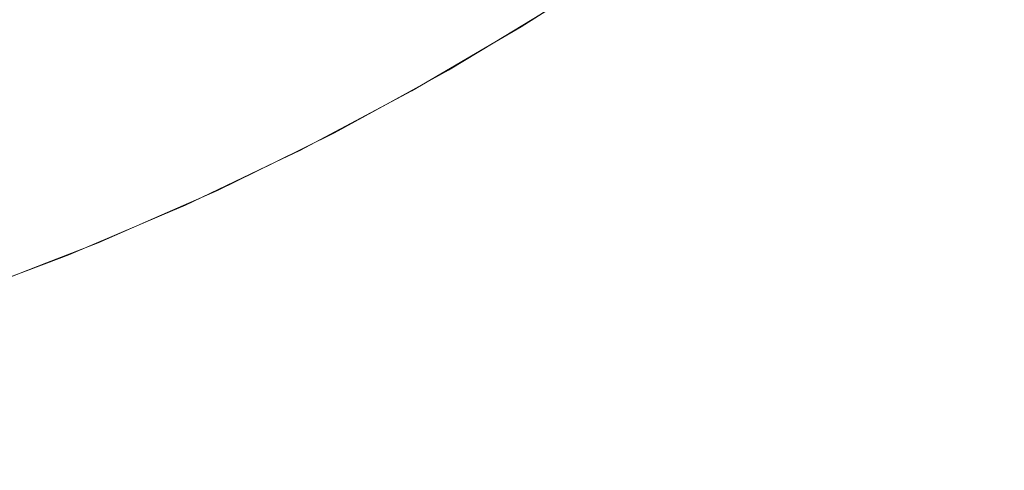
# Model space of a CAD drawing. Header units: centimetres. Extents: x -25.9 to 27.4, y -21.7 to -19.9.
# Tile 119 of 202: x 9.3838 to 9.4497, y -21.36 to -21.3298. Entities that reach past the tile are written whole.
import ezdxf

# ---------------------------------------------------------------- set-up
doc = ezdxf.new("R2010")
doc.units = ezdxf.units.CM
doc.header["$LTSCALE"] = 2.54
doc.layers.add('Lucido design-1', color=7, linetype='Continuous')

# ---------------------------------------------------------------- blocks, each defined once
blk = doc.blocks.new('Gruppo-5-1')
at = {"color": 7, "linetype": 'Continuous', "lineweight": 9}
blk.add_3dface([(-25.787481, -19.96, 876.421383), (-25.787481, -21.56, 876.421383), (27.312519, -21.56, 876.421383), (27.312519, -19.96, 876.421383)], dxfattribs=at)
for points, invisible_edges in [([(9.457098, -21.324274, 875.662968), (9.449996, -21.330262, 875.662968), (9.448549, -21.32847, 875.66631), (9.455576, -21.322545, 875.66631)], 15), ([(9.445919, -21.325213, 875.673249), (9.438787, -21.330726, 875.673249), (9.437672, -21.329218, 875.676835), (9.444741, -21.323754, 875.676835)], 15), ([(9.408302, -21.325902, 875.961577), (9.400975, -21.329922, 875.961577), (9.400175, -21.328386, 875.965311), (9.407436, -21.324402, 875.965311)], 15), ([(9.434861, -21.325417, 875.68798), (9.42773, -21.330461, 875.68798), (9.42702, -21.32941, 875.691803), (9.434106, -21.324397, 875.691803)], 15), ([(9.399304, -21.326713, 875.968974), (9.39195, -21.33034, 875.968974), (9.391089, -21.328494, 875.97256), (9.398364, -21.324907, 875.97256)], 15), ([(9.418317, -21.326071, 875.946058), (9.410973, -21.330527, 875.946058), (9.410426, -21.32958, 875.950012), (9.41773, -21.325148, 875.950012)], 15), ([(9.435707, -21.326562, 875.684207), (9.428527, -21.33164, 875.684207), (9.42773, -21.330461, 875.68798), (9.434861, -21.325417, 875.68798)], 15), ([(9.447189, -21.326786, 875.669739), (9.439989, -21.332351, 875.669739), (9.438787, -21.330726, 875.673249), (9.445919, -21.325213, 875.673249)], 15), ([(9.40909, -21.327266, 875.957778), (9.401702, -21.331319, 875.957778), (9.400975, -21.329922, 875.961577), (9.408302, -21.325902, 875.961577)], 15), ([(9.418817, -21.326855, 875.942067), (9.411438, -21.331332, 875.942067), (9.410973, -21.330527, 875.946058), (9.418317, -21.326071, 875.946058)], 15), ([(9.424525, -21.325718, 875.719411), (9.41739, -21.330322, 875.719411), (9.41738, -21.330306, 875.721383), (9.422714, -21.326864, 875.721383)], 11), ([(9.424613, -21.325849, 875.715423), (9.417473, -21.330457, 875.715423), (9.41739, -21.330322, 875.719411), (9.424525, -21.325718, 875.719411)], 15), ([(9.424791, -21.326113, 875.711438), (9.41764, -21.330728, 875.711438), (9.417473, -21.330457, 875.715423), (9.424613, -21.325849, 875.715423)], 15), ([(9.425059, -21.326508, 875.707464), (9.417891, -21.331135, 875.707464), (9.41764, -21.330728, 875.711438), (9.424791, -21.326113, 875.711438)], 15), ([(9.391089, -21.328494, 875.97256), (9.383665, -21.331761, 875.97256), (9.382828, -21.329743, 875.976061), (9.390166, -21.326514, 875.976061)], 15), ([(9.400175, -21.328386, 875.965311), (9.392747, -21.332049, 875.965311), (9.39195, -21.33034, 875.968974), (9.399304, -21.326713, 875.968974)], 15), ([(9.419228, -21.3275, 875.938044), (9.41182, -21.331995, 875.938044), (9.411438, -21.331332, 875.942067), (9.418817, -21.326855, 875.942067)], 15), ([(9.425416, -21.327037, 875.703507), (9.418225, -21.331677, 875.703507), (9.417891, -21.331135, 875.707464), (9.425059, -21.326508, 875.707464)], 15), ([(9.436645, -21.327829, 875.68049), (9.42941, -21.332946, 875.68049), (9.428527, -21.33164, 875.684207), (9.435707, -21.326562, 875.684207)], 15), ([(9.448549, -21.32847, 875.66631), (9.441276, -21.334091, 875.66631), (9.439989, -21.332351, 875.669739), (9.447189, -21.326786, 875.669739)], 15), ([(9.409798, -21.328493, 875.95392), (9.402356, -21.332576, 875.95392), (9.401702, -21.331319, 875.957778), (9.40909, -21.327266, 875.957778)], 15), ([(9.41955, -21.328005, 875.933997), (9.412119, -21.332513, 875.933997), (9.41182, -21.331995, 875.938044), (9.419228, -21.3275, 875.938044)], 15), ([(9.422714, -21.326864, 875.721383), (9.41738, -21.330306, 875.721383), (9.419979, -21.328678, 875.921383)], 10), ([(9.425862, -21.327696, 875.699573), (9.418642, -21.332356, 875.699573), (9.418225, -21.331677, 875.703507), (9.425416, -21.327037, 875.703507)], 15), ([(9.419782, -21.328369, 875.929933), (9.412336, -21.332888, 875.929933), (9.412119, -21.332513, 875.933997), (9.41955, -21.328005, 875.933997)], 15), ([(9.426397, -21.328488, 875.69567), (9.419143, -21.333169, 875.69567), (9.418642, -21.332356, 875.699573), (9.425862, -21.327696, 875.699573)], 15), ([(9.437672, -21.329218, 875.676835), (9.430377, -21.334377, 875.676835), (9.42941, -21.332946, 875.68049), (9.436645, -21.327829, 875.68049)], 15), ([(9.39195, -21.33034, 875.968974), (9.384444, -21.333643, 875.968974), (9.383665, -21.331761, 875.97256), (9.391089, -21.328494, 875.97256)], 15), ([(9.400975, -21.329922, 875.961577), (9.393478, -21.333619, 875.961577), (9.392747, -21.332049, 875.965311), (9.400175, -21.328386, 875.965311)], 15), ([(9.410426, -21.32958, 875.950012), (9.402936, -21.33369, 875.950012), (9.402356, -21.332576, 875.95392), (9.409798, -21.328493, 875.95392)], 15), ([(9.419925, -21.328594, 875.925858), (9.412469, -21.333118, 875.925858), (9.412336, -21.332888, 875.929933), (9.419782, -21.328369, 875.929933)], 15), ([(9.419978, -21.328677, 875.921929), (9.412518, -21.333204, 875.921929), (9.412469, -21.333118, 875.925858), (9.419925, -21.328594, 875.925858)], 15), ([(9.412518, -21.333204, 875.921929), (9.419978, -21.328677, 875.921929), (9.419979, -21.328678, 875.921383), (9.415608, -21.331331, 875.921383)], 11), ([(9.415608, -21.331331, 875.921383), (9.419979, -21.328678, 875.921383), (9.41738, -21.330306, 875.721383)], 10), ([(9.42702, -21.32941, 875.691803), (9.419727, -21.334116, 875.691803), (9.419143, -21.333169, 875.69567), (9.426397, -21.328488, 875.69567)], 15), ([(9.449996, -21.330262, 875.662968), (9.442646, -21.335943, 875.662968), (9.441276, -21.334091, 875.66631), (9.448549, -21.32847, 875.66631)], 15), ([(9.42773, -21.330461, 875.68798), (9.420392, -21.335197, 875.68798), (9.419727, -21.334116, 875.691803), (9.42702, -21.32941, 875.691803)], 15), ([(9.438787, -21.330726, 875.673249), (9.431428, -21.335931, 875.673249), (9.430377, -21.334377, 875.676835), (9.437672, -21.329218, 875.676835)], 15), ([(9.401702, -21.331319, 875.957778), (9.394144, -21.335046, 875.957778), (9.393478, -21.333619, 875.961577), (9.400975, -21.329922, 875.961577)], 15), ([(9.410973, -21.330527, 875.946058), (9.403441, -21.33466, 875.946058), (9.402936, -21.33369, 875.950012), (9.410426, -21.32958, 875.950012)], 15), ([(9.392747, -21.332049, 875.965311), (9.385166, -21.335385, 875.965311), (9.384444, -21.333643, 875.968974), (9.39195, -21.33034, 875.968974)], 15), ([(9.411438, -21.331332, 875.942067), (9.40387, -21.335484, 875.942067), (9.403441, -21.33466, 875.946058), (9.410973, -21.330527, 875.946058)], 15), ([(9.41739, -21.330322, 875.719411), (9.410067, -21.33462, 875.719411), (9.410058, -21.334603, 875.721383), (9.415615, -21.331342, 875.721383)], 11), ([(9.417473, -21.330457, 875.715423), (9.410145, -21.334758, 875.715423), (9.410067, -21.33462, 875.719411), (9.41739, -21.330322, 875.719411)], 15), ([(9.41764, -21.330728, 875.711438), (9.4103, -21.335036, 875.711438), (9.410145, -21.334758, 875.715423), (9.417473, -21.330457, 875.715423)], 15), ([(9.417891, -21.331135, 875.707464), (9.410533, -21.335453, 875.707464), (9.4103, -21.335036, 875.711438), (9.41764, -21.330728, 875.711438)], 15), ([(9.41738, -21.330306, 875.721383), (9.415615, -21.331342, 875.721383), (9.415608, -21.331331, 875.921383)], 10), ([(9.415615, -21.331342, 875.721383), (9.41738, -21.330306, 875.721383), (9.41739, -21.330322, 875.719411)], 10), ([(9.428527, -21.33164, 875.684207), (9.421138, -21.336409, 875.684207), (9.420392, -21.335197, 875.68798), (9.42773, -21.330461, 875.68798)], 15), ([(9.439989, -21.332351, 875.669739), (9.432559, -21.337606, 875.669739), (9.431428, -21.335931, 875.673249), (9.438787, -21.330726, 875.673249)], 15), ([(9.451552, -21.332189, 875.659671), (9.444119, -21.337935, 875.659671), (9.442646, -21.335943, 875.662968), (9.449996, -21.330262, 875.662968)], 15), ([(9.402356, -21.332576, 875.95392), (9.394743, -21.33633, 875.95392), (9.394144, -21.335046, 875.957778), (9.401702, -21.331319, 875.957778)], 15), ([(9.41182, -21.331995, 875.938044), (9.404223, -21.336162, 875.938044), (9.40387, -21.335484, 875.942067), (9.411438, -21.331332, 875.942067)], 15), ([(9.415615, -21.331342, 875.721383), (9.410058, -21.334603, 875.721383), (9.412519, -21.333205, 875.921383)], 10), ([(9.418225, -21.331677, 875.703507), (9.410843, -21.336009, 875.703507), (9.410533, -21.335453, 875.707464), (9.417891, -21.331135, 875.707464)], 15), ([(9.415608, -21.331331, 875.921383), (9.412519, -21.333205, 875.921383), (9.412518, -21.333204, 875.921929)], 10), ([(9.412519, -21.333205, 875.921383), (9.415608, -21.331331, 875.921383), (9.415615, -21.331342, 875.721383)], 10), ([(9.384444, -21.333643, 875.968974), (9.376801, -21.336615, 875.968974), (9.376105, -21.334701, 875.97256), (9.383665, -21.331761, 875.97256)], 15), ([(9.393478, -21.333619, 875.961577), (9.385828, -21.336985, 875.961577), (9.385166, -21.335385, 875.965311), (9.392747, -21.332049, 875.965311)], 15), ([(9.412119, -21.332513, 875.933997), (9.4045, -21.336694, 875.933997), (9.404223, -21.336162, 875.938044), (9.41182, -21.331995, 875.938044)], 15), ([(9.418642, -21.332356, 875.699573), (9.411232, -21.336704, 875.699573), (9.410843, -21.336009, 875.703507), (9.418225, -21.331677, 875.703507)], 15), ([(9.42941, -21.332946, 875.68049), (9.421965, -21.337751, 875.68049), (9.421138, -21.336409, 875.684207), (9.428527, -21.33164, 875.684207)], 15), ([(9.402936, -21.33369, 875.950012), (9.395274, -21.337468, 875.950012), (9.394743, -21.33633, 875.95392), (9.402356, -21.332576, 875.95392)], 15), ([(9.412336, -21.332888, 875.929933), (9.404699, -21.337077, 875.929933), (9.4045, -21.336694, 875.933997), (9.412119, -21.332513, 875.933997)], 15), ([(9.419143, -21.333169, 875.69567), (9.411698, -21.337538, 875.69567), (9.411232, -21.336704, 875.699573), (9.418642, -21.332356, 875.699573)], 15), ([(9.441276, -21.334091, 875.66631), (9.433771, -21.339399, 875.66631), (9.432559, -21.337606, 875.669739), (9.439989, -21.332351, 875.669739)], 15), ([(9.45317, -21.334193, 875.656523), (9.44565, -21.340005, 875.656523), (9.444119, -21.337935, 875.659671), (9.451552, -21.332189, 875.659671)], 15), ([(9.412469, -21.333118, 875.925858), (9.404822, -21.337313, 875.925858), (9.404699, -21.337077, 875.929933), (9.412336, -21.332888, 875.929933)], 15), ([(9.412518, -21.333204, 875.921929), (9.404868, -21.337401, 875.921929), (9.404822, -21.337313, 875.925858), (9.412469, -21.333118, 875.925858)], 15), ([(9.404868, -21.337401, 875.921929), (9.412518, -21.333204, 875.921929), (9.412519, -21.333205, 875.921383), (9.408334, -21.335501, 875.921383)], 11), ([(9.408334, -21.335501, 875.921383), (9.412519, -21.333205, 875.921383), (9.410058, -21.334603, 875.721383)], 10), ([(9.419727, -21.334116, 875.691803), (9.41224, -21.33851, 875.691803), (9.411698, -21.337538, 875.69567), (9.419143, -21.333169, 875.69567)], 15), ([(9.430377, -21.334377, 875.676835), (9.42287, -21.339222, 875.676835), (9.421965, -21.337751, 875.68049), (9.42941, -21.332946, 875.68049)], 15), ([(9.385166, -21.335385, 875.965311), (9.377446, -21.338387, 875.965311), (9.376801, -21.336615, 875.968974), (9.384444, -21.333643, 875.968974)], 15), ([(9.394144, -21.335046, 875.957778), (9.386431, -21.33844, 875.957778), (9.385828, -21.336985, 875.961577), (9.393478, -21.333619, 875.961577)], 15), ([(9.403441, -21.33466, 875.946058), (9.395736, -21.338459, 875.946058), (9.395274, -21.337468, 875.950012), (9.402936, -21.33369, 875.950012)], 15), ([(9.442646, -21.335943, 875.662968), (9.435061, -21.341308, 875.662968), (9.433771, -21.339399, 875.66631), (9.441276, -21.334091, 875.66631)], 15), ([(9.40387, -21.335484, 875.942067), (9.396129, -21.339302, 875.942067), (9.395736, -21.338459, 875.946058), (9.403441, -21.33466, 875.946058)], 15), ([(9.410067, -21.33462, 875.719411), (9.402568, -21.338603, 875.719411), (9.40256, -21.338585, 875.721383), (9.408342, -21.335514, 875.721383)], 11), ([(9.410145, -21.334758, 875.715423), (9.40264, -21.338744, 875.715423), (9.402568, -21.338603, 875.719411), (9.410067, -21.33462, 875.719411)], 15), ([(9.4103, -21.335036, 875.711438), (9.402783, -21.339028, 875.711438), (9.40264, -21.338744, 875.715423), (9.410145, -21.334758, 875.715423)], 15), ([(9.410058, -21.334603, 875.721383), (9.408342, -21.335514, 875.721383), (9.408334, -21.335501, 875.921383)], 10), ([(9.408342, -21.335514, 875.721383), (9.410058, -21.334603, 875.721383), (9.410067, -21.33462, 875.719411)], 10), ([(9.420392, -21.335197, 875.68798), (9.412859, -21.339617, 875.68798), (9.41224, -21.33851, 875.691803), (9.419727, -21.334116, 875.691803)], 15), ([(9.431428, -21.335931, 875.673249), (9.423854, -21.340819, 875.673249), (9.42287, -21.339222, 875.676835), (9.430377, -21.334377, 875.676835)], 15), ([(9.454868, -21.336296, 875.653478), (9.447257, -21.342179, 875.653478), (9.44565, -21.340005, 875.656523), (9.45317, -21.334193, 875.656523)], 15), ([(9.385828, -21.336985, 875.961577), (9.378039, -21.340014, 875.961577), (9.377446, -21.338387, 875.965311), (9.385166, -21.335385, 875.965311)], 15), ([(9.394743, -21.33633, 875.95392), (9.386973, -21.339749, 875.95392), (9.386431, -21.33844, 875.957778), (9.394144, -21.335046, 875.957778)], 15), ([(9.410533, -21.335453, 875.707464), (9.402998, -21.339454, 875.707464), (9.402783, -21.339028, 875.711438), (9.4103, -21.335036, 875.711438)], 15), ([(9.421138, -21.336409, 875.684207), (9.413553, -21.34086, 875.684207), (9.412859, -21.339617, 875.68798), (9.420392, -21.335197, 875.68798)], 15), ([(9.404223, -21.336162, 875.938044), (9.396452, -21.339995, 875.938044), (9.396129, -21.339302, 875.942067), (9.40387, -21.335484, 875.942067)], 15), ([(9.408342, -21.335514, 875.721383), (9.40256, -21.338585, 875.721383), (9.404869, -21.337402, 875.921383)], 10), ([(9.410843, -21.336009, 875.703507), (9.403285, -21.340024, 875.703507), (9.402998, -21.339454, 875.707464), (9.410533, -21.335453, 875.707464)], 15), ([(9.411232, -21.336704, 875.699573), (9.403643, -21.340735, 875.699573), (9.403285, -21.340024, 875.703507), (9.410843, -21.336009, 875.703507)], 15), ([(9.408334, -21.335501, 875.921383), (9.404869, -21.337402, 875.921383), (9.404868, -21.337401, 875.921929)], 10), ([(9.404869, -21.337402, 875.921383), (9.408334, -21.335501, 875.921383), (9.408342, -21.335514, 875.721383)], 10), ([(9.432559, -21.337606, 875.669739), (9.424913, -21.342541, 875.669739), (9.423854, -21.340819, 875.673249), (9.431428, -21.335931, 875.673249)], 15), ([(9.444119, -21.337935, 875.659671), (9.436449, -21.34336, 875.659671), (9.435061, -21.341308, 875.662968), (9.442646, -21.335943, 875.662968)], 15), ([(9.395274, -21.337468, 875.950012), (9.387454, -21.340909, 875.950012), (9.386973, -21.339749, 875.95392), (9.394743, -21.33633, 875.95392)], 15), ([(9.4045, -21.336694, 875.933997), (9.396705, -21.340538, 875.933997), (9.396452, -21.339995, 875.938044), (9.404223, -21.336162, 875.938044)], 15), ([(9.404699, -21.337077, 875.929933), (9.396888, -21.34093, 875.929933), (9.396705, -21.340538, 875.933997), (9.4045, -21.336694, 875.933997)], 15), ([(9.411698, -21.337538, 875.69567), (9.404073, -21.341588, 875.69567), (9.403643, -21.340735, 875.699573), (9.411232, -21.336704, 875.699573)], 15), ([(9.421965, -21.337751, 875.68049), (9.414322, -21.342236, 875.68049), (9.413553, -21.34086, 875.684207), (9.421138, -21.336409, 875.684207)], 15), ([(9.456644, -21.338496, 875.650543), (9.448939, -21.344452, 875.650543), (9.447257, -21.342179, 875.653478), (9.454868, -21.336296, 875.653478)], 15), ([(9.386431, -21.33844, 875.957778), (9.378577, -21.341494, 875.957778), (9.378039, -21.340014, 875.961577), (9.385828, -21.336985, 875.961577)], 15), ([(9.404822, -21.337313, 875.925858), (9.397, -21.341171, 875.925858), (9.396888, -21.34093, 875.929933), (9.404699, -21.337077, 875.929933)], 15), ([(9.404868, -21.337401, 875.921929), (9.397042, -21.34126, 875.921929), (9.397, -21.341171, 875.925858), (9.404822, -21.337313, 875.925858)], 15), ([(9.397042, -21.34126, 875.921929), (9.404868, -21.337401, 875.921929), (9.404869, -21.337402, 875.921383), (9.400899, -21.33936, 875.921383)], 11), ([(9.400899, -21.33936, 875.921383), (9.404869, -21.337402, 875.921383), (9.40256, -21.338585, 875.721383)], 10), ([(9.395736, -21.338459, 875.946058), (9.387872, -21.341919, 875.946058), (9.387454, -21.340909, 875.950012), (9.395274, -21.337468, 875.950012)], 15), ([(9.41224, -21.33851, 875.691803), (9.404574, -21.342581, 875.691803), (9.404073, -21.341588, 875.69567), (9.411698, -21.337538, 875.69567)], 15), ([(9.42287, -21.339222, 875.676835), (9.415164, -21.343744, 875.676835), (9.414322, -21.342236, 875.68049), (9.421965, -21.337751, 875.68049)], 15), ([(9.433771, -21.339399, 875.66631), (9.426048, -21.344383, 875.66631), (9.424913, -21.342541, 875.669739), (9.432559, -21.337606, 875.669739)], 15), ([(9.44565, -21.340005, 875.656523), (9.43789, -21.345493, 875.656523), (9.436449, -21.34336, 875.659671), (9.444119, -21.337935, 875.659671)], 15), ([(9.386973, -21.339749, 875.95392), (9.379062, -21.342825, 875.95392), (9.378577, -21.341494, 875.957778), (9.386431, -21.33844, 875.957778)], 15), ([(9.396129, -21.339302, 875.942067), (9.388228, -21.342778, 875.942067), (9.387872, -21.341919, 875.946058), (9.395736, -21.338459, 875.946058)], 15), ([(9.402568, -21.338603, 875.719411), (9.394907, -21.342263, 875.719411), (9.394899, -21.342246, 875.721383), (9.400907, -21.339375, 875.721383)], 11), ([(9.40264, -21.338744, 875.715423), (9.394972, -21.342408, 875.715423), (9.394907, -21.342263, 875.719411), (9.402568, -21.338603, 875.719411)], 15), ([(9.40256, -21.338585, 875.721383), (9.400907, -21.339375, 875.721383), (9.400899, -21.33936, 875.921383)], 10), ([(9.400907, -21.339375, 875.721383), (9.40256, -21.338585, 875.721383), (9.402568, -21.338603, 875.719411)], 10), ([(9.412859, -21.339617, 875.68798), (9.405145, -21.343714, 875.68798), (9.404574, -21.342581, 875.691803), (9.41224, -21.33851, 875.691803)], 15), ([(9.458496, -21.34079, 875.647724), (9.450692, -21.346822, 875.647724), (9.448939, -21.344452, 875.650543), (9.456644, -21.338496, 875.650543)], 15), ([(9.396452, -21.339995, 875.938044), (9.388521, -21.343485, 875.938044), (9.388228, -21.342778, 875.942067), (9.396129, -21.339302, 875.942067)], 15), ([(9.400907, -21.339375, 875.721383), (9.394899, -21.342246, 875.721383), (9.397042, -21.341262, 875.921383)], 10), ([(9.402783, -21.339028, 875.711438), (9.395103, -21.342697, 875.711438), (9.394972, -21.342408, 875.715423), (9.40264, -21.338744, 875.715423)], 15), ([(9.402998, -21.339454, 875.707464), (9.3953, -21.343133, 875.707464), (9.395103, -21.342697, 875.711438), (9.402783, -21.339028, 875.711438)], 15), ([(9.397042, -21.341262, 875.921383), (9.400899, -21.33936, 875.921383), (9.400907, -21.339375, 875.721383)], 10), ([(9.400899, -21.33936, 875.921383), (9.397042, -21.341262, 875.921383), (9.397042, -21.34126, 875.921929)], 10), ([(9.423854, -21.340819, 875.673249), (9.416079, -21.345382, 875.673249), (9.415164, -21.343744, 875.676835), (9.42287, -21.339222, 875.676835)], 15), ([(9.387454, -21.340909, 875.950012), (9.379491, -21.344005, 875.950012), (9.379062, -21.342825, 875.95392), (9.386973, -21.339749, 875.95392)], 15), ([(9.396705, -21.340538, 875.933997), (9.38875, -21.344038, 875.933997), (9.388521, -21.343485, 875.938044), (9.396452, -21.339995, 875.938044)], 15), ([(9.403285, -21.340024, 875.703507), (9.395563, -21.343714, 875.703507), (9.3953, -21.343133, 875.707464), (9.402998, -21.339454, 875.707464)], 15), ([(9.403643, -21.340735, 875.699573), (9.395891, -21.344439, 875.699573), (9.395563, -21.343714, 875.703507), (9.403285, -21.340024, 875.703507)], 15), ([(9.413553, -21.34086, 875.684207), (9.405786, -21.344985, 875.684207), (9.405145, -21.343714, 875.68798), (9.412859, -21.339617, 875.68798)], 15), ([(9.435061, -21.341308, 875.662968), (9.427256, -21.346345, 875.662968), (9.426048, -21.344383, 875.66631), (9.433771, -21.339399, 875.66631)], 15), ([(9.447257, -21.342179, 875.653478), (9.439404, -21.347733, 875.653478), (9.43789, -21.345493, 875.656523), (9.44565, -21.340005, 875.656523)], 15), ([(9.396888, -21.34093, 875.929933), (9.388915, -21.344438, 875.929933), (9.38875, -21.344038, 875.933997), (9.396705, -21.340538, 875.933997)], 15), ([(9.387872, -21.341919, 875.946058), (9.379865, -21.345033, 875.946058), (9.379491, -21.344005, 875.950012), (9.387454, -21.340909, 875.950012)], 15), ([(9.397, -21.341171, 875.925858), (9.389017, -21.344683, 875.925858), (9.388915, -21.344438, 875.929933), (9.396888, -21.34093, 875.929933)], 15), ([(9.397042, -21.34126, 875.921929), (9.389055, -21.344775, 875.921929), (9.389017, -21.344683, 875.925858), (9.397, -21.341171, 875.925858)], 15), ([(9.393316, -21.342901, 875.921383), (9.389055, -21.344776, 875.921383), (9.389055, -21.344775, 875.921929), (9.397042, -21.34126, 875.921929)], 14), ([(9.397042, -21.34126, 875.921929), (9.397042, -21.341262, 875.921383), (9.393316, -21.342901, 875.921383)], 9), ([(9.393316, -21.342901, 875.921383), (9.397042, -21.341262, 875.921383), (9.394899, -21.342246, 875.721383)], 10), ([(9.404073, -21.341588, 875.69567), (9.396284, -21.34531, 875.69567), (9.395891, -21.344439, 875.699573), (9.403643, -21.340735, 875.699573)], 15), ([(9.414322, -21.342236, 875.68049), (9.406496, -21.346393, 875.68049), (9.405786, -21.344985, 875.684207), (9.413553, -21.34086, 875.684207)], 15), ([(9.424913, -21.342541, 875.669739), (9.417065, -21.347146, 875.669739), (9.416079, -21.345382, 875.673249), (9.423854, -21.340819, 875.673249)], 15), ([(9.436449, -21.34336, 875.659671), (9.428555, -21.348455, 875.659671), (9.427256, -21.346345, 875.662968), (9.435061, -21.341308, 875.662968)], 15), ([(9.388228, -21.342778, 875.942067), (9.380183, -21.345907, 875.942067), (9.379865, -21.345033, 875.946058), (9.387872, -21.341919, 875.946058)], 15), ([(9.404574, -21.342581, 875.691803), (9.396742, -21.346323, 875.691803), (9.396284, -21.34531, 875.69567), (9.404073, -21.341588, 875.69567)], 15), ([(9.394907, -21.342263, 875.719411), (9.387097, -21.345596, 875.719411), (9.38709, -21.345578, 875.721383), (9.393324, -21.342918, 875.721383)], 11), ([(9.394972, -21.342408, 875.715423), (9.387156, -21.345743, 875.715423), (9.387097, -21.345596, 875.719411), (9.394907, -21.342263, 875.719411)], 15), ([(9.395103, -21.342697, 875.711438), (9.387275, -21.346038, 875.711438), (9.387156, -21.345743, 875.715423), (9.394972, -21.342408, 875.715423)], 15), ([(9.394899, -21.342246, 875.721383), (9.393324, -21.342918, 875.721383), (9.393316, -21.342901, 875.921383)], 10), ([(9.393324, -21.342918, 875.721383), (9.394899, -21.342246, 875.721383), (9.394907, -21.342263, 875.719411)], 10), ([(9.405145, -21.343714, 875.68798), (9.397265, -21.34748, 875.68798), (9.396742, -21.346323, 875.691803), (9.404574, -21.342581, 875.691803)], 15), ([(9.415164, -21.343744, 875.676835), (9.407274, -21.347935, 875.676835), (9.406496, -21.346393, 875.68049), (9.414322, -21.342236, 875.68049)], 15), ([(9.426048, -21.344383, 875.66631), (9.41812, -21.349036, 875.66631), (9.417065, -21.347146, 875.669739), (9.424913, -21.342541, 875.669739)], 15), ([(9.448939, -21.344452, 875.650543), (9.440988, -21.350076, 875.650543), (9.439404, -21.347733, 875.653478), (9.447257, -21.342179, 875.653478)], 15), ([(9.388521, -21.343485, 875.938044), (9.380445, -21.346625, 875.938044), (9.380183, -21.345907, 875.942067), (9.388228, -21.342778, 875.942067)], 15), ([(9.393324, -21.342918, 875.721383), (9.38709, -21.345578, 875.721383), (9.389055, -21.344776, 875.921383)], 10), ([(9.3953, -21.343133, 875.707464), (9.387453, -21.346481, 875.707464), (9.387275, -21.346038, 875.711438), (9.395103, -21.342697, 875.711438)], 15), ([(9.395563, -21.343714, 875.703507), (9.387691, -21.347072, 875.703507), (9.387453, -21.346481, 875.707464), (9.3953, -21.343133, 875.707464)], 15), ([(9.389055, -21.344776, 875.921383), (9.393316, -21.342901, 875.921383), (9.393324, -21.342918, 875.721383)], 10), ([(9.38875, -21.344038, 875.933997), (9.38065, -21.347188, 875.933997), (9.380445, -21.346625, 875.938044), (9.388521, -21.343485, 875.938044)], 15), ([(9.395891, -21.344439, 875.699573), (9.387988, -21.347812, 875.699573), (9.387691, -21.347072, 875.703507), (9.395563, -21.343714, 875.703507)], 15), ([(9.405786, -21.344985, 875.684207), (9.397851, -21.348777, 875.684207), (9.397265, -21.34748, 875.68798), (9.405145, -21.343714, 875.68798)], 15), ([(9.416079, -21.345382, 875.673249), (9.408118, -21.34961, 875.673249), (9.407274, -21.347935, 875.676835), (9.415164, -21.343744, 875.676835)], 15), ([(9.43789, -21.345493, 875.656523), (9.429905, -21.350647, 875.656523), (9.428555, -21.348455, 875.659671), (9.436449, -21.34336, 875.659671)], 15), ([(9.388915, -21.344438, 875.929933), (9.380798, -21.347594, 875.929933), (9.38065, -21.347188, 875.933997), (9.38875, -21.344038, 875.933997)], 15), ([(9.389017, -21.344683, 875.925858), (9.380889, -21.347844, 875.925858), (9.380798, -21.347594, 875.929933), (9.388915, -21.344438, 875.929933)], 15), ([(9.396284, -21.34531, 875.69567), (9.388344, -21.348698, 875.69567), (9.387988, -21.347812, 875.699573), (9.395891, -21.344439, 875.699573)], 15), ([(9.427256, -21.346345, 875.662968), (9.419244, -21.351047, 875.662968), (9.41812, -21.349036, 875.66631), (9.426048, -21.344383, 875.66631)], 15), ([(9.450692, -21.346822, 875.647724), (9.442638, -21.352518, 875.647724), (9.440988, -21.350076, 875.650543), (9.448939, -21.344452, 875.650543)], 15), ([(9.389055, -21.344775, 875.921929), (9.380922, -21.347937, 875.921929), (9.380889, -21.347844, 875.925858), (9.389017, -21.344683, 875.925858)], 15), ([(9.3856, -21.34612, 875.921383), (9.380923, -21.347939, 875.921383), (9.380922, -21.347937, 875.921929), (9.389055, -21.344775, 875.921929)], 14), ([(9.389055, -21.344775, 875.921929), (9.389055, -21.344776, 875.921383), (9.3856, -21.34612, 875.921383)], 9), ([(9.3856, -21.34612, 875.921383), (9.389055, -21.344776, 875.921383), (9.38709, -21.345578, 875.721383)], 10), ([(9.396742, -21.346323, 875.691803), (9.388759, -21.34973, 875.691803), (9.388344, -21.348698, 875.69567), (9.396284, -21.34531, 875.69567)], 15), ([(9.406496, -21.346393, 875.68049), (9.398501, -21.350213, 875.68049), (9.397851, -21.348777, 875.684207), (9.405786, -21.344985, 875.684207)], 15), ([(9.387097, -21.345596, 875.719411), (9.379153, -21.348594, 875.719411), (9.379147, -21.348575, 875.721383), (9.385607, -21.346138, 875.721383)], 11), ([(9.387156, -21.345743, 875.715423), (9.379206, -21.348743, 875.715423), (9.379153, -21.348594, 875.719411), (9.387097, -21.345596, 875.719411)], 15), ([(9.387275, -21.346038, 875.711438), (9.379312, -21.349043, 875.711438), (9.379206, -21.348743, 875.715423), (9.387156, -21.345743, 875.715423)], 15), ([(9.38709, -21.345578, 875.721383), (9.385607, -21.346138, 875.721383), (9.3856, -21.34612, 875.921383)], 10), ([(9.385607, -21.346138, 875.721383), (9.38709, -21.345578, 875.721383), (9.387097, -21.345596, 875.719411)], 10), ([(9.417065, -21.347146, 875.669739), (9.409028, -21.351415, 875.669739), (9.408118, -21.34961, 875.673249), (9.416079, -21.345382, 875.673249)], 15), ([(9.439404, -21.347733, 875.653478), (9.431322, -21.352949, 875.653478), (9.429905, -21.350647, 875.656523), (9.43789, -21.345493, 875.656523)], 15), ([(9.385607, -21.346138, 875.721383), (9.379147, -21.348575, 875.721383), (9.380923, -21.347939, 875.921383)], 10), ([(9.387453, -21.346481, 875.707464), (9.379471, -21.349493, 875.707464), (9.379312, -21.349043, 875.711438), (9.387275, -21.346038, 875.711438)], 15), ([(9.387691, -21.347072, 875.703507), (9.379683, -21.350094, 875.703507), (9.379471, -21.349493, 875.707464), (9.387453, -21.346481, 875.707464)], 15), ([(9.380923, -21.347939, 875.921383), (9.3856, -21.34612, 875.921383), (9.385607, -21.346138, 875.721383)], 10), ([(9.397265, -21.34748, 875.68798), (9.389232, -21.350907, 875.68798), (9.388759, -21.34973, 875.691803), (9.396742, -21.346323, 875.691803)], 15), ([(9.407274, -21.347935, 875.676835), (9.399212, -21.351787, 875.676835), (9.398501, -21.350213, 875.68049), (9.406496, -21.346393, 875.68049)], 15), ([(9.428555, -21.348455, 875.659671), (9.420452, -21.353209, 875.659671), (9.419244, -21.351047, 875.662968), (9.427256, -21.346345, 875.662968)], 15), ([(9.387988, -21.347812, 875.699573), (9.379949, -21.350845, 875.699573), (9.379683, -21.350094, 875.703507), (9.387691, -21.347072, 875.703507)], 15), ([(9.41812, -21.349036, 875.66631), (9.410002, -21.353347, 875.66631), (9.409028, -21.351415, 875.669739), (9.417065, -21.347146, 875.669739)], 15), ([(9.452514, -21.349285, 875.645024), (9.444354, -21.355056, 875.645024), (9.442638, -21.352518, 875.647724), (9.450692, -21.346822, 875.647724)], 15), ([(9.388344, -21.348698, 875.69567), (9.380267, -21.351746, 875.69567), (9.379949, -21.350845, 875.699573), (9.387988, -21.347812, 875.699573)], 15), ([(9.397851, -21.348777, 875.684207), (9.389763, -21.352228, 875.684207), (9.389232, -21.350907, 875.68798), (9.397265, -21.34748, 875.68798)], 15), ([(9.408118, -21.34961, 875.673249), (9.399985, -21.353496, 875.673249), (9.399212, -21.351787, 875.676835), (9.407274, -21.347935, 875.676835)], 15), ([(9.440988, -21.350076, 875.650543), (9.432805, -21.355357, 875.650543), (9.431322, -21.352949, 875.653478), (9.439404, -21.347733, 875.653478)], 15), ([(9.429905, -21.350647, 875.656523), (9.421708, -21.355457, 875.656523), (9.420452, -21.353209, 875.659671), (9.428555, -21.348455, 875.659671)], 15), ([(9.388759, -21.34973, 875.691803), (9.380638, -21.352795, 875.691803), (9.380267, -21.351746, 875.69567), (9.388344, -21.348698, 875.69567)], 15), ([(9.398501, -21.350213, 875.68049), (9.39035, -21.353691, 875.68049), (9.389763, -21.352228, 875.684207), (9.397851, -21.348777, 875.684207)], 15), ([(9.419244, -21.351047, 875.662968), (9.41104, -21.355404, 875.662968), (9.410002, -21.353347, 875.66631), (9.41812, -21.349036, 875.66631)], 15), ([(9.389232, -21.350907, 875.68798), (9.38106, -21.353991, 875.68798), (9.380638, -21.352795, 875.691803), (9.388759, -21.34973, 875.691803)], 15), ([(9.409028, -21.351415, 875.669739), (9.400817, -21.355338, 875.669739), (9.399985, -21.353496, 875.673249), (9.408118, -21.34961, 875.673249)], 15), ([(9.454401, -21.351837, 875.642449), (9.446131, -21.357686, 875.642449), (9.444354, -21.355056, 875.645024), (9.452514, -21.349285, 875.645024)], 15), ([(9.399212, -21.351787, 875.676835), (9.390994, -21.355294, 875.676835), (9.39035, -21.353691, 875.68049), (9.398501, -21.350213, 875.68049)], 15), ([(9.442638, -21.352518, 875.647724), (9.43435, -21.357867, 875.647724), (9.432805, -21.355357, 875.650543), (9.440988, -21.350076, 875.650543)], 15), ([(9.389763, -21.352228, 875.684207), (9.381534, -21.355333, 875.684207), (9.38106, -21.353991, 875.68798), (9.389232, -21.350907, 875.68798)], 15), ([(9.420452, -21.353209, 875.659671), (9.412155, -21.357616, 875.659671), (9.41104, -21.355404, 875.662968), (9.419244, -21.351047, 875.662968)], 15), ([(9.431322, -21.352949, 875.653478), (9.423026, -21.357817, 875.653478), (9.421708, -21.355457, 875.656523), (9.429905, -21.350647, 875.656523)], 15), ([(9.399985, -21.353496, 875.673249), (9.391694, -21.357034, 875.673249), (9.390994, -21.355294, 875.676835), (9.399212, -21.351787, 875.676835)], 15), ([(9.410002, -21.353347, 875.66631), (9.401709, -21.35731, 875.66631), (9.400817, -21.355338, 875.669739), (9.409028, -21.351415, 875.669739)], 15), ([(9.456351, -21.354474, 875.640004), (9.447968, -21.360403, 875.640004), (9.446131, -21.357686, 875.642449), (9.454401, -21.351837, 875.642449)], 15), ([(9.39035, -21.353691, 875.68049), (9.38206, -21.35682, 875.68049), (9.381534, -21.355333, 875.684207), (9.389763, -21.352228, 875.684207)], 15), ([(9.444354, -21.355056, 875.645024), (9.435957, -21.360476, 875.645024), (9.43435, -21.357867, 875.647724), (9.442638, -21.352518, 875.647724)], 15), ([(9.421708, -21.355457, 875.656523), (9.413314, -21.359915, 875.656523), (9.412155, -21.357616, 875.659671), (9.420452, -21.353209, 875.659671)], 15), ([(9.432805, -21.355357, 875.650543), (9.424405, -21.360286, 875.650543), (9.423026, -21.357817, 875.653478), (9.431322, -21.352949, 875.653478)], 15), ([(9.390994, -21.355294, 875.676835), (9.382635, -21.358448, 875.676835), (9.38206, -21.35682, 875.68049), (9.39035, -21.353691, 875.68049)], 15), ([(9.400817, -21.355338, 875.669739), (9.392447, -21.35891, 875.669739), (9.391694, -21.357034, 875.673249), (9.399985, -21.353496, 875.673249)], 15), ([(9.41104, -21.355404, 875.662968), (9.402658, -21.359409, 875.662968), (9.401709, -21.35731, 875.66631), (9.410002, -21.353347, 875.66631)], 15), ([(9.458361, -21.357192, 875.637694), (9.44986, -21.363204, 875.637694), (9.447968, -21.360403, 875.640004), (9.456351, -21.354474, 875.640004)], 15), ([(9.446131, -21.357686, 875.642449), (9.437621, -21.363179, 875.642449), (9.435957, -21.360476, 875.645024), (9.444354, -21.355056, 875.645024)], 15), ([(9.391694, -21.357034, 875.673249), (9.38326, -21.360217, 875.673249), (9.382635, -21.358448, 875.676835), (9.390994, -21.355294, 875.676835)], 15), ([(9.401709, -21.35731, 875.66631), (9.393254, -21.360918, 875.66631), (9.392447, -21.35891, 875.669739), (9.400817, -21.355338, 875.669739)], 15), ([(9.412155, -21.357616, 875.659671), (9.403678, -21.361667, 875.659671), (9.402658, -21.359409, 875.662968), (9.41104, -21.355404, 875.662968)], 15), ([(9.423026, -21.357817, 875.653478), (9.414531, -21.362329, 875.653478), (9.413314, -21.359915, 875.656523), (9.421708, -21.355457, 875.656523)], 15), ([(9.43435, -21.357867, 875.647724), (9.425843, -21.36286, 875.647724), (9.424405, -21.360286, 875.650543), (9.432805, -21.355357, 875.650543)], 15), ([(9.392447, -21.35891, 875.669739), (9.383933, -21.362123, 875.669739), (9.38326, -21.360217, 875.673249), (9.391694, -21.357034, 875.673249)], 15), ([(9.402658, -21.359409, 875.662968), (9.394113, -21.363055, 875.662968), (9.393254, -21.360918, 875.66631), (9.401709, -21.35731, 875.66631)], 15), ([(9.413314, -21.359915, 875.656523), (9.404738, -21.364013, 875.656523), (9.403678, -21.361667, 875.659671), (9.412155, -21.357616, 875.659671)], 15), ([(9.424405, -21.360286, 875.650543), (9.415804, -21.364854, 875.650543), (9.414531, -21.362329, 875.653478), (9.423026, -21.357817, 875.653478)], 15), ([(9.447968, -21.360403, 875.640004), (9.43934, -21.365971, 875.640004), (9.437621, -21.363179, 875.642449), (9.446131, -21.357686, 875.642449)], 15), ([(9.435957, -21.360476, 875.645024), (9.427337, -21.365534, 875.645024), (9.425843, -21.36286, 875.647724), (9.43435, -21.357867, 875.647724)], 15), ([(9.393254, -21.360918, 875.66631), (9.384654, -21.364163, 875.66631), (9.383933, -21.362123, 875.669739), (9.392447, -21.35891, 875.669739)], 15), ([(9.403678, -21.361667, 875.659671), (9.395037, -21.365354, 875.659671), (9.394113, -21.363055, 875.662968), (9.402658, -21.359409, 875.662968)], 15), ([(9.414531, -21.362329, 875.653478), (9.405852, -21.366476, 875.653478), (9.404738, -21.364013, 875.656523), (9.413314, -21.359915, 875.656523)], 15)]:
    blk.add_3dface(points, dxfattribs=dict(at, invisible_edges=invisible_edges))

msp = doc.modelspace()

# ---------------------------------------------------------------- block references
at = {"layer": 'Lucido design-1', "color": 7}
msp.add_blockref('Gruppo-5-1', (0, 0), dxfattribs=at)

doc.saveas('drawing.dxf')
